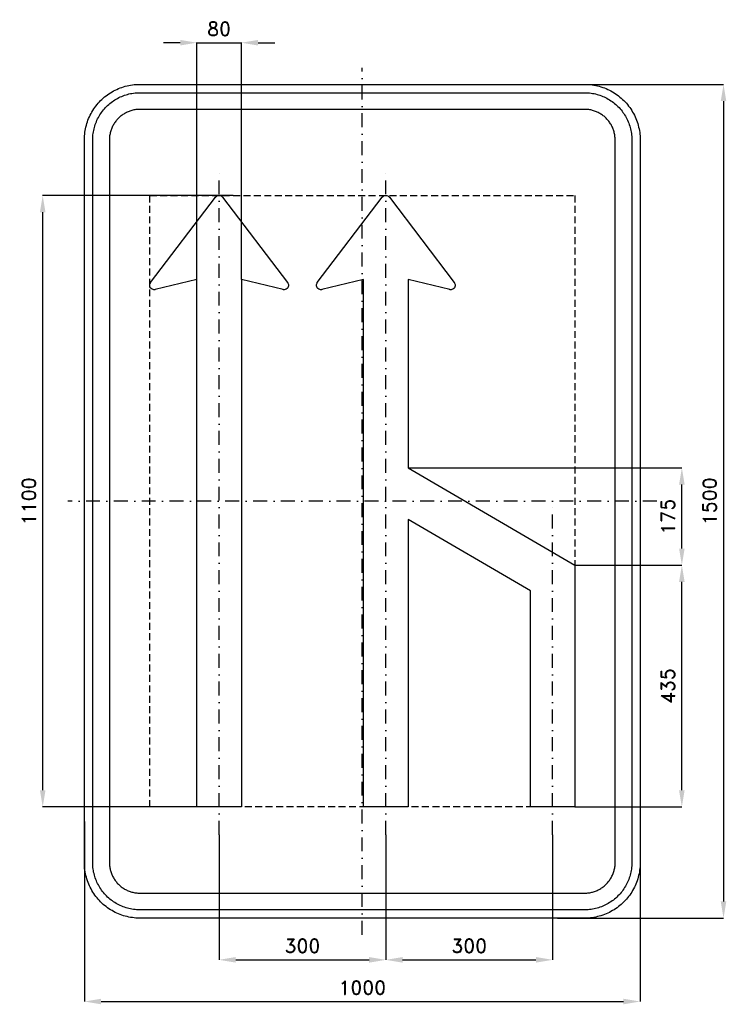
# Model space of a CAD drawing. Header units: millimetres. Extents: x -616 to 655, y -905 to 866.
import ezdxf

# ---------------------------------------------------------------- set-up
doc = ezdxf.new("R2010")
doc.units = ezdxf.units.MM
doc.header["$LTSCALE"] = 5
doc.linetypes.add('ČERCHOVANÁX2', pattern=[2, 1, -0.5, 0, -0.5])
doc.linetypes.add('ČÁRKOVANÁX2', pattern=[1.5, 1, -0.5])
doc.layers.add('Kóty', color=2, linetype='Continuous')
doc.layers.add('Značka', color=7, linetype='Continuous')
doc.styles.get("Standard").update_dxf_attribs({"font": 'romand.shx', "height": 25})
doc.dimstyles.get("Standard").update_dxf_attribs({"dimtxt": 25, "dimasz": 30, "dimexe": 0.18, "dimexo": 0.0625, "dimgap": 12.5, "dimtad": 1, "dimdec": 0, "dimzin": 0, "dimdsep": 46, "dimtxsty": 'Standard', "dimcen": 0.09, "dimadec": 0, "dimazin": 0, "dimtfac": 1, "dimtdec": 0, "dimtofl": 0, "dimtmove": 0, "dimatfit": 3, "dimfxl": 1, "dimtolj": 1, "dimtzin": 0, "dimarcsym": 0})

# ---------------------------------------------------------------- blocks, each defined once
blk = doc.blocks.new('*D0')
at = {"layer": 'Defpoints', "color": 0, "transparency": 16777216}
for p in [(-500, -576.2), (500, -596.8), (500, -900)]:
    blk.add_point(p, dxfattribs=at)
at = {"layer": 'Kóty', "color": 0, "lineweight": -2, "transparency": 16777216}
for p, q in [((-500, -576.2), (-500, -900.2)), ((500, -596.9), (500, -900.2)), ((-470, -900), (470, -900))]:
    blk.add_line(p, q, dxfattribs=at)
at = {"layer": 'Kóty', "color": 0, "transparency": 16777216}
for points in [[(-470, -895), (-470, -905), (-500, -900)], [(470, -895), (470, -905), (500, -900)]]:
    blk.add_solid(points, dxfattribs=at)
at = {"layer": 'Kóty', "color": 0, "transparency": 16777216, "insert": (0, -875), "char_height": 25, "attachment_point": 5}
blk.add_mtext('\\A1;1000', dxfattribs=at)
blk = doc.blocks.new('*D1')
at = {"layer": 'Defpoints', "color": 0, "transparency": 16777216}
for p in [(339.5, 750), (351.4, -750), (650, -750)]:
    blk.add_point(p, dxfattribs=at)
at = {"layer": 'Kóty', "color": 0, "lineweight": -2, "transparency": 16777216}
for p, q in [((339.6, 750), (650.2, 750)), ((650, 720), (650, -720)), ((351.5, -750), (650.2, -750))]:
    blk.add_line(p, q, dxfattribs=at)
at = {"layer": 'Kóty', "color": 0, "transparency": 16777216}
for points in [[(645, 720), (655, 720), (650, 750)], [(645, -720), (655, -720), (650, -750)]]:
    blk.add_solid(points, dxfattribs=at)
at = {"layer": 'Kóty', "color": 0, "transparency": 16777216, "insert": (625, 0), "char_height": 25, "attachment_point": 5, "rotation": 90}
blk.add_mtext('\\A1;1500', dxfattribs=at)
blk = doc.blocks.new('*D2')
at = {"layer": 'Defpoints', "color": 0, "transparency": 16777216}
for p in [(-217.6, 824.9375), (-297.6, 399.1475), (-217.6, 399.1475)]:
    blk.add_point(p, dxfattribs=at)
at = {"layer": 'Kóty', "color": 0, "lineweight": -2, "transparency": 16777216}
for p, q in [((-327.6, 824.9375), (-357.6, 824.9375)), ((-297.6, 399.21), (-297.6, 825.1175)), ((-217.6, 399.21), (-217.6, 825.1175)), ((-187.6, 824.9375), (-157.6, 824.9375))]:
    blk.add_line(p, q, dxfattribs=at)
at = {"layer": 'Kóty', "color": 0, "transparency": 16777216}
for points in [[(-327.6, 829.9375), (-327.6, 819.9375), (-297.6, 824.9375)], [(-187.6, 829.9375), (-187.6, 819.9375), (-217.6, 824.9375)]]:
    blk.add_solid(points, dxfattribs=at)
at = {"layer": 'Kóty', "color": 0, "transparency": 16777216, "insert": (-257.6, 849.9375), "char_height": 25, "attachment_point": 5}
blk.add_mtext('\\A1;80', dxfattribs=at)
blk = doc.blocks.new('*D3')
at = {"layer": 'Defpoints', "color": 0, "transparency": 16777216}
for p in [(-575, 550), (-232.4, 550), (-232.4, -550)]:
    blk.add_point(p, dxfattribs=at)
at = {"layer": 'Kóty', "color": 0, "lineweight": -2, "transparency": 16777216}
for p, q in [((-232.4625, 550), (-575.18, 550)), ((-575, -520), (-575, 520)), ((-232.4625, -550), (-575.18, -550))]:
    blk.add_line(p, q, dxfattribs=at)
at = {"layer": 'Kóty', "color": 0, "transparency": 16777216}
for points in [[(-580, 520), (-570, 520), (-575, 550)], [(-580, -520), (-570, -520), (-575, -550)]]:
    blk.add_solid(points, dxfattribs=at)
at = {"layer": 'Kóty', "color": 0, "transparency": 16777216, "insert": (-600, 0), "char_height": 25, "attachment_point": 5, "rotation": 90}
blk.add_mtext('\\A1;1100', dxfattribs=at)
blk = doc.blocks.new('*D4')
at = {"layer": 'Defpoints', "color": 0, "transparency": 16777216}
for p in [(382.4, -115), (575, -115), (382.4, -550)]:
    blk.add_point(p, dxfattribs=at)
at = {"layer": 'Kóty', "color": 0, "lineweight": -2, "transparency": 16777216}
for p, q in [((382.4625, -115), (575.18, -115)), ((575, -520), (575, -145)), ((382.4625, -550), (575.18, -550))]:
    blk.add_line(p, q, dxfattribs=at)
at = {"layer": 'Kóty', "color": 0, "transparency": 16777216}
for points in [[(570, -145), (580, -145), (575, -115)], [(570, -520), (580, -520), (575, -550)]]:
    blk.add_solid(points, dxfattribs=at)
at = {"layer": 'Kóty', "color": 0, "transparency": 16777216, "insert": (550, -332.5), "char_height": 25, "attachment_point": 5, "rotation": 90}
blk.add_mtext('\\A1;435', dxfattribs=at)
blk = doc.blocks.new('*D5')
at = {"layer": 'Defpoints', "color": 0, "transparency": 16777216}
for p in [(82.4, 60), (575, 60), (382.4, -115)]:
    blk.add_point(p, dxfattribs=at)
at = {"layer": 'Kóty', "color": 0, "lineweight": -2, "transparency": 16777216}
for p, q in [((82.4625, 60), (575.18, 60)), ((575, -85), (575, 30)), ((382.4625, -115), (575.18, -115))]:
    blk.add_line(p, q, dxfattribs=at)
at = {"layer": 'Kóty', "color": 0, "transparency": 16777216}
for points in [[(570, 30), (580, 30), (575, 60)], [(570, -85), (580, -85), (575, -115)]]:
    blk.add_solid(points, dxfattribs=at)
at = {"layer": 'Kóty', "color": 0, "transparency": 16777216, "insert": (550, -27.5), "char_height": 25, "attachment_point": 5, "rotation": 90}
blk.add_mtext('\\A1;175', dxfattribs=at)
blk = doc.blocks.new('*D6')
at = {"layer": 'Defpoints', "color": 0, "transparency": 16777216}
for p in [(-257.6, -600.0625), (42.4, -600), (42.4, -825)]:
    blk.add_point(p, dxfattribs=at)
at = {"layer": 'Kóty', "color": 0, "lineweight": -2, "transparency": 16777216}
for p, q in [((-257.6, -600.125), (-257.6, -825.18)), ((42.4, -600.0625), (42.4, -825.18)), ((-227.6, -825), (12.4, -825))]:
    blk.add_line(p, q, dxfattribs=at)
at = {"layer": 'Kóty', "color": 0, "transparency": 16777216}
for points in [[(-227.6, -820), (-227.6, -830), (-257.6, -825)], [(12.4, -820), (12.4, -830), (42.4, -825)]]:
    blk.add_solid(points, dxfattribs=at)
at = {"layer": 'Kóty', "color": 0, "transparency": 16777216, "insert": (-107.6, -800), "char_height": 25, "attachment_point": 5}
blk.add_mtext('\\A1;300', dxfattribs=at)
blk = doc.blocks.new('*D7')
at = {"layer": 'Defpoints', "color": 0, "transparency": 16777216}
for p in [(42.4, -600.0625), (342.4, -600), (342.4, -825)]:
    blk.add_point(p, dxfattribs=at)
at = {"layer": 'Kóty', "color": 0, "lineweight": -2, "transparency": 16777216}
for p, q in [((42.4, -600.125), (42.4, -825.18)), ((342.4, -600.0625), (342.4, -825.18)), ((72.4, -825), (312.4, -825))]:
    blk.add_line(p, q, dxfattribs=at)
at = {"layer": 'Kóty', "color": 0, "transparency": 16777216}
for points in [[(72.4, -820), (72.4, -830), (42.4, -825)], [(312.4, -820), (312.4, -830), (342.4, -825)]]:
    blk.add_solid(points, dxfattribs=at)
at = {"layer": 'Kóty', "color": 0, "transparency": 16777216, "insert": (192.4, -800), "char_height": 25, "attachment_point": 5}
blk.add_mtext('\\A1;300', dxfattribs=at)

msp = doc.modelspace()

# ---------------------------------------------------------------- linework, layer by layer
at = {"layer": 'Kóty'}
msp.add_lwpolyline([(-297.6, 824.9375), (-217.6, 824.9375)], dxfattribs=at)
at = {"layer": 'Značka', "color": 6, "linetype": 'ČERCHOVANÁX2', "ltscale": 5}
for points in [[(0, -780), (0, 780)], [(-257.6, -600), (-257.6, 600)], [(42.4, -600), (42.4, 600)], [(530, 0), (-530, 0)], [(342.4, -600), (342.4, 0)]]:
    msp.add_lwpolyline(points, dxfattribs=at)
at = {"layer": 'Značka', "color": 5}
for points in [[(-400, -750), (-400.393, -749.99883), (-400.785, -749.99692, -0.0321801), (-413.6978, -749.09245, -0.0354432), (-426.3873, -746.45574, -0.0362667), (-438.6591, -742.3068, -0.0344205), (-450.2266, -736.4713, -0.0337216), (-461.0042, -729.2849, -0.0340847), (-470.7107, -720.7107, -0.0342086), (-479.2931, -711.0064, -0.0342292), (-486.4713, -700.2266, -0.0340441), (-492.2651, -688.6512, -0.0334121), (-496.45574, -676.3873, -0.0341269), (-499.13547, -663.6918, -0.0367447), (-499.99692, -650.785), (-499.99892, -650.393), (-500, -650), (-500, 650), (-499.99883, 650.39), (-499.99692, 650.79, -0.0321796), (-499.09245, 663.7, -0.0354411), (-496.45574, 676.39, -0.0362697), (-492.3068, 688.66, -0.0344172), (-486.4713, 700.23, -0.033719), (-479.2849, 711, -0.0340776), (-470.7107, 720.71, -0.0342077), (-461.0064, 729.29, -0.0342268), (-450.2266, 736.47, -0.0340514), (-438.6512, 742.27, -0.0334162), (-426.3873, 746.46, -0.0341286), (-413.6918, 749.14, -0.0367456), (-400.785, 750), (-400.393, 750), (-400, 750), (400, 750), (400.393, 750), (400.785, 750, -0.0321794), (413.698, 749.09, -0.0354509), (426.387, 746.46, -0.0362816), (438.659, 742.31, -0.0344246), (450.227, 736.47, -0.0337312), (461.004, 729.28, -0.034081), (470.711, 720.71, -0.0342138), (479.293, 711.01, -0.0342285), (486.471, 700.23, -0.0340344), (492.265, 688.65, -0.0334114), (496.46, 676.39, -0.0341223), (499.14, 663.69, -0.0367412), (500, 650.79), (500, 650.39), (500, 650), (500, -650), (500, -650.393), (500, -650.785, -0.0321792), (499.09, -663.6978, -0.0354418), (496.46, -676.3873, -0.0362638), (492.307, -688.6591, -0.0344153), (486.471, -700.2266, -0.0337192), (479.285, -711.0042, -0.034086), (470.711, -720.7107, -0.0342054), (461.006, -729.2931, -0.0342295), (450.227, -736.4713, -0.0340459), (438.651, -742.2651, -0.0334135), (426.387, -746.45574, -0.034127), (413.692, -749.13547, -0.036745), (400.785, -749.99692), (400.393, -749.99892), (400, -750), (-400, -750)], [(-400, -735), (-400.334, -734.999), (-400.668, -734.9974, -0.0321799), (-411.6431, -734.2286, -0.0354431), (-422.4292, -731.9874, -0.036267), (-432.8602, -728.4608, -0.0344205), (-442.6926, -723.5006, -0.0337214), (-451.8536, -717.3922, -0.0340847), (-460.1041, -710.1041, -0.0342085), (-467.3991, -701.8554, -0.0342292), (-473.5006, -692.6926, -0.0340447), (-478.4254, -682.8535, -0.0334123), (-481.9874, -672.4292, -0.0341271), (-484.2652, -661.638, -0.0367448), (-484.9974, -650.668), (-484.9991, -650.334), (-485, -650), (-485, 650), (-484.999, 650.33), (-484.9974, 650.67, -0.0321808), (-484.2286, 661.64, -0.0354437), (-481.9874, 672.43, -0.0362674), (-478.4608, 682.86, -0.034419), (-473.5006, 692.69, -0.0337112), (-467.3922, 701.85, -0.0340785), (-460.1041, 710.1, -0.034195), (-451.8554, 717.4, -0.0342194), (-442.6926, 723.5, -0.0340514), (-432.8535, 728.43, -0.0334085), (-422.4292, 731.99, -0.0341207), (-411.638, 734.27, -0.0367451), (-400.668, 735), (-400.334, 735), (-400, 735), (400, 735), (400.334, 735), (400.668, 735, -0.0321738), (411.643, 734.23, -0.0354396), (422.429, 731.99, -0.0362613), (432.86, 728.46, -0.0344296), (442.693, 723.5, -0.0337309), (451.854, 717.39, -0.0340802), (460.104, 710.1, -0.0342125), (467.399, 701.86, -0.03423), (473.501, 692.69, -0.0340367), (478.425, 682.85, -0.0334178), (481.987, 672.43, -0.0341274), (484.265, 661.64, -0.0367509), (484.997, 650.67), (484.999, 650.33), (485, 650), (485, -650), (484.999, -650.334), (484.997, -650.668, -0.0321847), (484.229, -661.6431, -0.0354498), (481.987, -672.4292, -0.0362714), (478.461, -682.8602, -0.0344187), (473.501, -692.6926, -0.0337149), (467.392, -701.8536, -0.0340831), (460.104, -710.1041, -0.0342094), (451.855, -717.3991, -0.0342308), (442.693, -723.5006, -0.0340424), (432.854, -728.4254, -0.0334111), (422.429, -731.9874, -0.0341271), (411.638, -734.2652, -0.0367448), (400.668, -734.9974), (400.334, -734.9991), (400, -735), (-400, -735)], [(-400, -705), (400, -705), (400.216, -704.9994), (400.432, -704.9983, 0.0321799), (407.534, -704.5008, 0.0354424), (414.513, -703.0507, 0.0362647), (421.263, -700.7687, 0.0344223), (427.625, -697.5592, 0.033717), (433.552, -693.6067, 0.034088), (438.891, -688.8909, 0.0342122), (443.611, -683.5535, 0.0342287), (447.559, -677.6246, 0.0340415), (450.746, -671.2582, 0.0334124), (453.051, -664.513, 0.0341249), (454.525, -657.5305, 0.0367432), (454.998, -650.432), (454.999, -650.216), (455, -650), (455, 650), (454.999, 650.22), (454.998, 650.43, 0.0321867), (454.501, 657.53, 0.0354421), (453.051, 664.51, 0.0362779), (450.769, 671.26, 0.0344207), (447.559, 677.62, 0.0337176), (443.607, 683.55, 0.0340785), (438.891, 688.89, 0.0341988), (433.554, 693.61, 0.0342361), (427.625, 697.56, 0.0340303), (421.258, 700.75, 0.033395), (414.513, 703.05, 0.0341092), (407.53, 704.52, 0.0367438), (400.432, 705), (400.216, 705), (400, 705), (-400, 705), (-400.216, 705), (-400.432, 705, 0.0321706), (-407.5338, 704.5, 0.0354292), (-414.513, 703.05, 0.036266), (-421.2625, 700.77, 0.0344312), (-427.6246, 697.56, 0.0337345), (-433.5523, 693.61, 0.034079), (-438.8909, 688.89, 0.0342245), (-443.6112, 683.55, 0.0342352), (-447.5592, 677.62, 0.0340405), (-450.7458, 671.26, 0.0334087), (-453.0507, 664.51, 0.034125), (-454.5245, 657.53, 0.0367448), (-454.9983, 650.43), (-454.9994, 650.22), (-455, 650), (-455, -650), (-454.9994, -650.216), (-454.9983, -650.432, 0.0321797), (-454.5008, -657.5338, 0.0354429), (-453.0507, -664.513, 0.0362669), (-450.7687, -671.2625, 0.0344214), (-447.5592, -677.6246, 0.0337215), (-443.6067, -683.5523, 0.0340845), (-438.8909, -688.8909, 0.0342083), (-433.5535, -693.6112, 0.0342301), (-427.6246, -697.5592, 0.0340439), (-421.2582, -700.7458, 0.0334124), (-414.513, -703.0507, 0.0341275), (-407.5305, -704.5245, 0.0367453), (-400.432, -704.9983), (-400.216, -704.9994), (-400, -705)], [(-217.6, -550), (-297.6, -550), (-297.6, 375.21), (-297.6, 399.21), (-372.6, 380.66), (-373, 380.58), (-373.3, 380.51), (-374.9, 380.43), (-376.5, 380.68), (-378.3, 381.38), (-379.9, 382.54), (-381.2, 384.03), (-382, 385.8), (-382.5, 387.72), (-382.4, 389.68), (-382, 391.22), (-381.3, 392.62), (-381.1, 392.95), (-380.9, 393.27), (-264, 546.85), (-263.7, 547.13), (-263.5, 547.41), (-262.4, 548.4), (-261.2, 549.17), (-259.4, 549.8), (-257.6, 550, -0.0610197), (-255.8, 549.8), (-254.1, 549.17), (-252.8, 548.41), (-251.7, 547.41), (-251.5, 547.13), (-251.2, 546.85), (-134.4, 393.27), (-134.1, 392.95), (-133.9, 392.62), (-133.2, 391.21), (-132.8, 389.68), (-132.7, 387.72), (-133.2, 385.8), (-134, 384.03), (-135.3, 382.54), (-136.9, 381.39), (-138.7, 380.68), (-140.3, 380.42, -0.0574541), (-141.9, 380.51), (-142.3, 380.58), (-142.6, 380.66), (-217.6, 399.21), (-217.6, 375.21), (-217.6, -550)], [(82.4, 60), (382.4, -115), (382.4, -550), (302.4, -550), (302.4, -160.95), (82.4, -32.616), (82.4, -550), (2.4, -550), (2.4, 375.21), (2.4, 399.21), (-72.6, 380.66), (-73, 380.58), (-73.3, 380.51), (-74.9, 380.43), (-76.5, 380.68), (-78.3, 381.38), (-79.9, 382.54), (-81.2, 384.03), (-82, 385.8), (-82.5, 387.72), (-82.4, 389.68), (-82, 391.22), (-81.3, 392.62), (-81.1, 392.95), (-80.9, 393.27), (36, 546.85), (36.3, 547.13), (36.5, 547.41), (37.6, 548.4), (38.8, 549.17), (40.6, 549.8), (42.4, 550, -0.0610197), (44.2, 549.8), (45.9, 549.17), (47.2, 548.41), (48.3, 547.41), (48.5, 547.13), (48.8, 546.85), (165.6, 393.27), (165.9, 392.95), (166.1, 392.62), (166.8, 391.21), (167.2, 389.68), (167.3, 387.72), (166.8, 385.8), (166, 384.03), (164.7, 382.54), (163.1, 381.39), (161.3, 380.68), (159.7, 380.42, -0.0574541), (158.1, 380.51), (157.7, 380.58), (157.4, 380.66), (82.4, 399.21), (82.4, 375.21), (82.4, 60)]]:
    msp.add_lwpolyline(points, format="xyb", dxfattribs=at)
at = {"layer": 'Značka', "color": 6, "linetype": 'ČÁRKOVANÁX2', "ltscale": 2.5}
msp.add_lwpolyline([(-382.4, -550), (-382.4, 550), (382.4, 550), (382.4, -550), (-382.4, -550)], dxfattribs=at)

# ---------------------------------------------------------------- dimensions: what is measured, and where the dimension line sits
at = {"layer": 'Kóty'}
for base, p1, p2, picture, middle in [((-217.6, 824.9375), (-297.6, 399.1475), (-217.6, 399.1475), '*D2', (-257.6, 849.9375)), ((500, -900), (-500, -576.16922), (500, -596.79775), '*D0', (0, -875)), ((42.4, -825), (-257.6, -600.0625), (42.4, -600), '*D6', (-107.6, -800)), ((342.4, -825), (42.4, -600.0625), (342.4, -600), '*D7', (192.4, -800))]:
    dim = msp.add_linear_dim(base=base, p1=p1, p2=p2, dimstyle='Standard', dxfattribs=at)
    dim.commit()
    dim.dimension.update_dxf_attribs({"geometry": picture, "text_midpoint": middle})
for base, p1, p2, picture, middle in [((650, -750), (339.5288, 750), (351.41399, -750), '*D1', (625, 0)), ((-575, 550), (-232.4, -550), (-232.4, 550), '*D3', (-600, 0)), ((575, 60), (382.4, -115), (82.4, 60), '*D5', (550, -27.5)), ((575, -115), (382.4, -550), (382.4, -115), '*D4', (550, -332.5))]:
    dim = msp.add_linear_dim(base=base, p1=p1, p2=p2, angle=90, dimstyle='Standard', dxfattribs=at)
    dim.commit()
    dim.dimension.update_dxf_attribs({"geometry": picture, "text_midpoint": middle})

doc.saveas('drawing.dxf')
